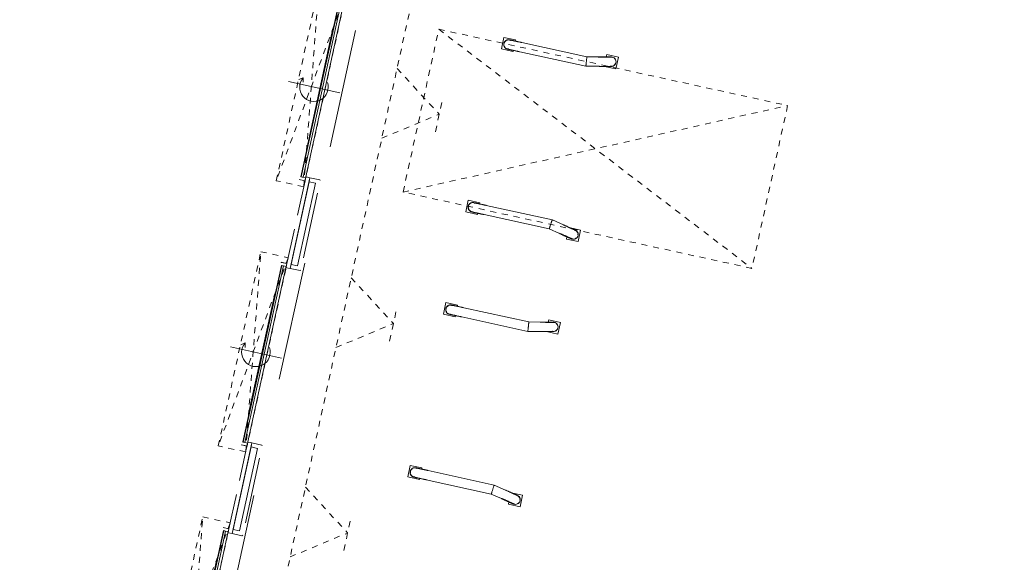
# Model space of a CAD drawing. Header units: metres. Extents: x 233012 to 233264, y 553571 to 554014.
# Tile 49 of 256: x 233173 to 233190, y 553744 to 553753. Entities that reach past the tile are written whole.
import ezdxf

# ---------------------------------------------------------------- set-up
doc = ezdxf.new("R2010")
doc.units = ezdxf.units.M
for name, pattern in [('Dash', [0.00635, 0.003175, -0.003175]), ('Hidden 2x', [0.0036, 0.0024, -0.0012]), ('NLCS-HIDDEN', [4, 2, -2])]:
    doc.linetypes.add(name, pattern=pattern)
for name, color, linetype, lineweight in [('A-N---NPP', 251, 'NLCS-HIDDEN', 9), ('A-NL$1_poort', 252, 'Continuous', 5), ('A-NL$1B_3D-modellen_algemeen', 252, 'Continuous', 5), ('A-NL$1B_3D-modellen_algemeen-drsn', 252, 'Continuous', 5), ('A-NL30_deursparing', 252, 'Continuous', 5)]:
    doc.layers.add(name, color=color, linetype=linetype, lineweight=lineweight)

# ---------------------------------------------------------------- blocks, each defined once
blk = doc.blocks.new('NLRS_31_DO_WB_overheaddeur OH1042P 1 raam_Assa Abloy_mie - overheaddeur OH1042P_Assa Abloy_bxh3000x3200-V86-01_Situatie')
at = {"layer": 'A-NL$1_poort', "linetype": 'Dash'}
for p, q in [((1.67, -0.125), (-1.67, -0.597)), ((-1.67, -0.125), (1.67, -0.597)), ((-1.67, -0.597), (-1.67, -0.125)), ((-1.67, -0.125), (1.67, -0.125)), ((1.67, -0.125), (1.67, -0.597)), ((1.67, -0.597), (-1.67, -0.597))]:
    blk.add_line(p, q, dxfattribs=at)
at = {"layer": 'A-NL$1B_3D-modellen_algemeen'}
for p, q in [((-1.5, -0.125), (-1.57, -0.125)), ((-1.57, -0.125), (-1.57, -0.225)), ((-1.568, -0.225), (-1.568, -0.127)), ((-1.568, -0.127), (-1.5, -0.127)), ((-1.518, -0.13), (-1.518, -0.127)), ((-1.518, -0.171), (-1.518, -0.13)), ((-1.5, -0.127), (-1.5, -0.125)), ((1.5, -0.127), (-1.5, -0.127)), ((1.57, -0.125), (1.5, -0.125)), ((1.5, -0.125), (1.5, -0.127)), ((1.5, -0.127), (1.568, -0.127)), ((1.518, -0.127), (1.518, -0.13)), ((1.518, -0.13), (1.518, -0.171)), ((1.568, -0.127), (1.568, -0.225)), ((1.57, -0.225), (1.57, -0.125)), ((-1.57, -0.225), (-1.568, -0.225)), ((-1.518, -0.183), (-1.518, -0.171)), ((-1.518, -0.171), (1.518, -0.171)), ((-1.518, -0.201), (-1.518, -0.183)), ((-1.518, -0.201), (1.518, -0.201)), ((-1.029, -0.215), (1.031, -0.215)), ((1.518, -0.171), (1.518, -0.183)), ((1.518, -0.183), (1.518, -0.201)), ((1.568, -0.225), (1.57, -0.225))]:
    blk.add_line(p, q, dxfattribs=at)
at = {"layer": 'A-NL30_deursparing'}
for p, q in [((0, 0.127), (0, -0.753)), ((-1.518, -0.201), (-1.518, -0.208)), ((1.518, -0.208), (-1.518, -0.208)), ((-1.518, -0.208), (-1.518, -0.209)), ((-1.518, -0.208), (1.518, -0.208)), ((-1.518, -0.209), (1.518, -0.209)), ((-0.195, -0.209), (-0.305, -0.209)), ((-0.305, -0.209), (-0.195, -0.209)), ((-0.195, -0.209), (-0.295, -0.209)), ((-0.295, -0.209), (-0.195, -0.209)), ((0.195, -0.209), (-0.195, -0.209)), ((0.195, -0.209), (0.295, -0.209)), ((0.295, -0.209), (0.195, -0.209)), ((0.195, -0.209), (0.305, -0.209)), ((0.305, -0.209), (0.195, -0.209)), ((1.518, -0.208), (1.518, -0.201)), ((1.518, -0.209), (1.518, -0.208)), ((-0.117, -0.525), (-0.043, -0.512)), ((-0.117, -0.525), (-0.071, -0.59))]:
    blk.add_line(p, q, dxfattribs=at)
blk.add_arc((0, -0.315), 0.24, 240.8736, 121.6175, dxfattribs=at)
blk = doc.blocks.new('NLRS_90_GM_LB_wieldwinger paar_gen_mie - wieldwinger paar_gen-V99-01_Situatie')
at = {"layer": 'A-NL$1B_3D-modellen_algemeen'}
for p, q in [((233180.349, 553748.347), (233180.306, 553748.152)), ((233180.544, 553748.305), (233180.349, 553748.347)), ((233180.442, 553748.306), (233180.442, 553748.306)), ((233180.54, 553748.284), (233180.544, 553748.305)), ((233180.545, 553748.305), (233180.54, 553748.284)), ((233180.544, 553748.305), (233180.545, 553748.305)), ((233181.744, 553748.021), (233180.649, 553748.261)), ((233180.306, 553748.152), (233180.502, 553748.109)), ((233180.408, 553748.151), (233180.408, 553748.151)), ((233180.502, 553748.109), (233180.506, 553748.13)), ((233180.506, 553748.13), (233180.502, 553748.109)), ((233180.502, 553748.109), (233180.502, 553748.109)), ((233180.615, 553748.105), (233181.726, 553747.862)), ((233181.933, 553748.02), (233181.744, 553748.021)), ((233182.077, 553748.057), (233182.068, 553748.018)), ((233182.272, 553748.015), (233182.077, 553748.057)), ((233182.229, 553747.819), (233182.272, 553748.015)), ((233182.272, 553748.015), (233182.229, 553747.819)), ((233182.272, 553748.015), (233182.272, 553748.015)), ((233181.726, 553747.862), (233181.932, 553747.861)), ((233182.039, 553747.861), (233182.229, 553747.819)), ((233182.229, 553747.819), (233182.229, 553747.819)), ((233179.751, 553745.612), (233179.708, 553745.417)), ((233179.946, 553745.569), (233179.751, 553745.612)), ((233179.708, 553745.417), (233179.903, 553745.374)), ((233179.844, 553745.571), (233179.844, 553745.571)), ((233179.941, 553745.549), (233179.946, 553745.569)), ((233179.946, 553745.569), (233179.942, 553745.549)), ((233179.946, 553745.569), (233179.946, 553745.569)), ((233181.162, 553745.282), (233180.051, 553745.525)), ((233179.81, 553745.415), (233179.81, 553745.415)), ((233179.903, 553745.374), (233179.907, 553745.391)), ((233179.907, 553745.391), (233179.903, 553745.374)), ((233179.903, 553745.374), (233179.903, 553745.374)), ((233180.017, 553745.37), (233181.111, 553745.131)), ((233181.349, 553745.197), (233181.162, 553745.282)), ((233181.111, 553745.131), (233181.284, 553745.053)), ((233181.637, 553745.111), (233181.447, 553745.153)), ((233181.594, 553744.916), (233181.637, 553745.111)), ((233181.637, 553745.111), (233181.594, 553744.916)), ((233181.637, 553745.111), (233181.637, 553745.111)), ((233181.407, 553744.998), (233181.399, 553744.959)), ((233181.399, 553744.959), (233181.594, 553744.916)), ((233181.594, 553744.916), (233181.594, 553744.916))]:
    blk.add_line(p, q, dxfattribs=at)
at = {"layer": 'A-NL$1B_3D-modellen_algemeen', "flags": 128}
for points in [[(233180.408, 553748.151), (233180.405, 553748.151), (233180.402, 553748.152), (233180.399, 553748.153), (233180.396, 553748.154), (233180.393, 553748.156), (233180.39, 553748.157), (233180.388, 553748.158), (233180.385, 553748.16), (233180.382, 553748.162), (233180.379, 553748.163), (233180.377, 553748.165), (233180.374, 553748.167), (233180.372, 553748.169), (233180.37, 553748.172), (233180.367, 553748.174), (233180.365, 553748.176), (233180.363, 553748.179), (233180.361, 553748.181), (233180.36, 553748.184), (233180.358, 553748.186), (233180.356, 553748.189), (233180.355, 553748.192), (233180.353, 553748.195), (233180.352, 553748.198), (233180.351, 553748.201), (233180.35, 553748.204), (233180.349, 553748.207), (233180.348, 553748.21), (233180.347, 553748.213), (233180.347, 553748.216), (233180.346, 553748.219), (233180.346, 553748.222), (233180.346, 553748.226), (233180.346, 553748.229), (233180.346, 553748.232), (233180.346, 553748.235), (233180.346, 553748.238), (233180.347, 553748.241), (233180.347, 553748.245), (233180.348, 553748.245)], [(233180.348, 553748.245), (233180.348, 553748.248), (233180.349, 553748.252), (233180.35, 553748.255), (233180.351, 553748.258), (233180.353, 553748.26), (233180.354, 553748.263), (233180.355, 553748.266), (233180.357, 553748.269), (233180.359, 553748.272), (233180.36, 553748.274), (233180.362, 553748.277), (233180.364, 553748.279), (233180.366, 553748.282), (233180.369, 553748.284), (233180.371, 553748.286), (233180.373, 553748.288), (233180.376, 553748.29), (233180.378, 553748.292), (233180.381, 553748.294), (233180.383, 553748.296), (233180.386, 553748.298), (233180.389, 553748.299), (233180.392, 553748.3), (233180.395, 553748.302), (233180.398, 553748.303), (233180.401, 553748.304), (233180.404, 553748.305), (233180.407, 553748.306), (233180.41, 553748.306), (233180.413, 553748.307), (233180.416, 553748.307), (233180.419, 553748.308), (233180.423, 553748.308), (233180.426, 553748.308), (233180.429, 553748.308), (233180.432, 553748.308), (233180.435, 553748.307), (233180.438, 553748.307), (233180.441, 553748.306), (233180.442, 553748.306)], [(233180.649, 553748.261), (233180.641, 553748.263), (233180.632, 553748.264), (233180.624, 553748.266), (233180.616, 553748.268), (233180.607, 553748.27), (233180.599, 553748.272), (233180.591, 553748.273), (233180.583, 553748.275), (233180.575, 553748.277), (233180.567, 553748.279), (233180.56, 553748.28), (233180.552, 553748.282), (233180.545, 553748.284), (233180.538, 553748.285), (233180.531, 553748.287), (233180.524, 553748.288), (233180.517, 553748.29), (233180.511, 553748.291), (233180.505, 553748.292), (233180.499, 553748.294), (233180.493, 553748.295), (233180.488, 553748.296), (233180.483, 553748.297), (233180.478, 553748.298), (233180.474, 553748.299), (233180.469, 553748.3), (233180.465, 553748.301), (233180.462, 553748.302), (233180.458, 553748.303), (233180.455, 553748.303), (233180.452, 553748.304), (233180.45, 553748.304), (233180.448, 553748.305), (233180.446, 553748.305), (233180.445, 553748.306), (233180.444, 553748.306), (233180.442, 553748.306)], [(233180.459, 553748.296), (233180.457, 553748.297), (233180.454, 553748.298), (233180.451, 553748.299), (233180.448, 553748.3), (233180.445, 553748.301), (233180.442, 553748.302)], [(233180.408, 553748.151), (233180.41, 553748.15), (233180.411, 553748.15), (233180.413, 553748.15), (233180.414, 553748.149), (233180.417, 553748.149), (233180.419, 553748.148), (233180.422, 553748.148), (233180.425, 553748.147), (233180.428, 553748.146), (233180.432, 553748.145), (233180.436, 553748.145), (233180.441, 553748.144), (233180.445, 553748.143), (233180.45, 553748.142), (233180.455, 553748.14), (233180.461, 553748.139), (233180.466, 553748.138), (233180.472, 553748.137), (233180.479, 553748.135), (233180.485, 553748.134), (233180.492, 553748.133), (233180.498, 553748.131), (233180.505, 553748.129), (233180.513, 553748.128), (233180.52, 553748.126), (233180.527, 553748.125), (233180.535, 553748.123), (233180.543, 553748.121), (233180.551, 553748.12), (233180.559, 553748.118), (233180.567, 553748.116), (233180.575, 553748.114), (233180.583, 553748.112), (233180.592, 553748.111), (233180.6, 553748.109), (233180.609, 553748.107), (233180.615, 553748.105)], [(233180.409, 553748.155), (233180.412, 553748.154), (233180.415, 553748.154), (233180.418, 553748.153), (233180.421, 553748.153), (233180.424, 553748.153), (233180.427, 553748.153)], [(233182.17, 553748.016), (233182.159, 553748.018), (233182.156, 553748.018), (233182.154, 553748.018), (233182.152, 553748.018), (233182.15, 553748.018), (233182.147, 553748.018), (233182.145, 553748.018), (233182.142, 553748.018), (233182.139, 553748.018), (233182.135, 553748.018), (233182.132, 553748.018), (233182.128, 553748.018), (233182.123, 553748.018), (233182.119, 553748.019), (233182.114, 553748.019), (233182.109, 553748.019), (233182.103, 553748.019), (233182.097, 553748.019), (233182.091, 553748.019), (233182.085, 553748.019), (233182.079, 553748.019), (233182.072, 553748.019), (233182.065, 553748.019), (233182.058, 553748.019), (233182.051, 553748.019), (233182.043, 553748.019), (233182.036, 553748.019), (233182.028, 553748.019), (233182.02, 553748.019), (233182.012, 553748.02), (233182.004, 553748.02), (233181.995, 553748.02), (233181.987, 553748.02), (233181.979, 553748.02), (233181.97, 553748.02), (233181.962, 553748.02), (233181.953, 553748.02), (233181.944, 553748.02), (233181.936, 553748.02), (233181.933, 553748.02)], [(233182.169, 553748.012), (233182.158, 553748.014), (233182.156, 553748.014), (233182.154, 553748.014), (233182.152, 553748.014), (233182.15, 553748.014), (233182.147, 553748.014), (233182.145, 553748.014), (233182.142, 553748.014), (233182.139, 553748.014), (233182.135, 553748.014), (233182.132, 553748.014), (233182.128, 553748.014), (233182.123, 553748.014), (233182.119, 553748.015), (233182.114, 553748.015), (233182.109, 553748.015), (233182.103, 553748.015), (233182.097, 553748.015), (233182.091, 553748.015), (233182.085, 553748.015), (233182.079, 553748.015), (233182.072, 553748.015), (233182.065, 553748.015), (233182.058, 553748.015), (233182.051, 553748.015), (233182.043, 553748.015), (233182.036, 553748.015), (233182.028, 553748.015), (233182.02, 553748.015), (233182.012, 553748.016), (233182.004, 553748.016), (233181.995, 553748.016), (233181.987, 553748.016), (233181.979, 553748.016), (233181.97, 553748.016), (233181.961, 553748.016), (233181.953, 553748.016), (233181.944, 553748.016), (233181.936, 553748.016), (233181.933, 553748.016)], [(233182.148, 553747.859), (233182.147, 553747.859), (233182.145, 553747.859), (233182.143, 553747.859), (233182.141, 553747.859), (233182.138, 553747.859), (233182.135, 553747.859), (233182.132, 553747.859), (233182.128, 553747.859), (233182.124, 553747.859), (233182.12, 553747.86), (233182.115, 553747.86), (233182.11, 553747.86), (233182.105, 553747.86), (233182.099, 553747.86), (233182.093, 553747.86), (233182.087, 553747.86), (233182.081, 553747.86), (233182.075, 553747.86), (233182.068, 553747.86), (233182.061, 553747.86), (233182.054, 553747.86), (233182.047, 553747.86), (233182.039, 553747.86), (233182.031, 553747.86), (233182.024, 553747.86), (233182.016, 553747.86), (233182.008, 553747.861), (233181.999, 553747.861), (233181.991, 553747.861), (233181.983, 553747.861), (233181.974, 553747.861), (233181.966, 553747.861), (233181.957, 553747.861), (233181.948, 553747.861), (233181.94, 553747.861), (233181.932, 553747.861)], [(233182.137, 553747.865), (233182.147, 553747.863), (233182.148, 553747.863)], [(233179.81, 553745.415), (233179.807, 553745.416), (233179.804, 553745.417), (233179.801, 553745.418), (233179.798, 553745.419), (233179.795, 553745.42), (233179.792, 553745.422), (233179.789, 553745.423), (233179.786, 553745.425), (233179.784, 553745.426), (233179.781, 553745.428), (233179.778, 553745.43), (233179.776, 553745.432), (233179.773, 553745.434), (233179.771, 553745.436), (233179.769, 553745.439), (233179.767, 553745.441), (233179.765, 553745.443), (233179.763, 553745.446), (233179.761, 553745.449), (233179.759, 553745.451), (233179.758, 553745.454), (233179.756, 553745.457), (233179.755, 553745.46), (233179.753, 553745.462), (233179.752, 553745.465), (233179.751, 553745.468), (233179.75, 553745.471), (233179.749, 553745.475), (233179.749, 553745.478), (233179.748, 553745.481), (233179.748, 553745.484), (233179.748, 553745.487), (233179.747, 553745.49), (233179.747, 553745.493), (233179.747, 553745.497), (233179.748, 553745.5), (233179.748, 553745.503), (233179.748, 553745.506), (233179.749, 553745.509), (233179.749, 553745.51)], [(233179.749, 553745.51), (233179.75, 553745.513), (233179.751, 553745.516), (233179.752, 553745.519), (233179.753, 553745.522), (233179.754, 553745.525), (233179.755, 553745.528), (233179.757, 553745.531), (233179.758, 553745.534), (233179.76, 553745.536), (233179.762, 553745.539), (233179.764, 553745.542), (233179.766, 553745.544), (233179.768, 553745.546), (233179.77, 553745.549), (233179.772, 553745.551), (233179.775, 553745.553), (233179.777, 553745.555), (233179.78, 553745.557), (233179.782, 553745.559), (233179.785, 553745.561), (233179.788, 553745.562), (233179.79, 553745.564), (233179.793, 553745.565), (233179.796, 553745.566), (233179.799, 553745.568), (233179.802, 553745.569), (233179.805, 553745.57), (233179.808, 553745.57), (233179.811, 553745.571), (233179.814, 553745.572), (233179.818, 553745.572), (233179.821, 553745.572), (233179.824, 553745.573), (233179.827, 553745.573), (233179.83, 553745.573), (233179.834, 553745.572), (233179.837, 553745.572), (233179.84, 553745.572), (233179.843, 553745.571), (233179.844, 553745.571)], [(233179.811, 553745.419), (233179.814, 553745.419), (233179.817, 553745.418), (233179.82, 553745.418), (233179.823, 553745.418), (233179.826, 553745.418), (233179.829, 553745.418)], [(233180.051, 553745.525), (233180.042, 553745.527), (233180.034, 553745.529), (233180.025, 553745.531), (233180.017, 553745.533), (233180.009, 553745.535), (233180.001, 553745.536), (233179.992, 553745.538), (233179.984, 553745.54), (233179.977, 553745.542), (233179.969, 553745.543), (233179.961, 553745.545), (233179.954, 553745.547), (233179.946, 553745.548), (233179.939, 553745.55), (233179.932, 553745.551), (233179.925, 553745.553), (233179.919, 553745.554), (233179.913, 553745.556), (233179.906, 553745.557), (233179.901, 553745.558), (233179.895, 553745.56), (233179.889, 553745.561), (233179.884, 553745.562), (233179.88, 553745.563), (233179.875, 553745.564), (233179.871, 553745.565), (233179.867, 553745.566), (233179.863, 553745.567), (233179.86, 553745.567), (233179.857, 553745.568), (233179.854, 553745.569), (233179.851, 553745.569), (233179.849, 553745.57), (233179.848, 553745.57), (233179.846, 553745.57), (233179.845, 553745.57), (233179.844, 553745.571)], [(233179.861, 553745.561), (233179.858, 553745.562), (233179.855, 553745.563), (233179.852, 553745.564), (233179.85, 553745.565), (233179.847, 553745.566), (233179.844, 553745.567)], [(233179.81, 553745.415), (233179.811, 553745.415), (233179.812, 553745.415), (233179.814, 553745.415), (233179.816, 553745.414), (233179.818, 553745.414), (233179.82, 553745.413), (233179.823, 553745.412), (233179.826, 553745.412), (233179.83, 553745.411), (233179.834, 553745.41), (233179.838, 553745.409), (233179.842, 553745.408), (233179.847, 553745.407), (233179.852, 553745.406), (233179.857, 553745.405), (233179.862, 553745.404), (233179.868, 553745.403), (233179.874, 553745.401), (233179.88, 553745.4), (233179.886, 553745.399), (233179.893, 553745.397), (233179.9, 553745.396), (233179.907, 553745.394), (233179.914, 553745.393), (233179.921, 553745.391), (233179.929, 553745.389), (233179.937, 553745.388), (233179.944, 553745.386), (233179.952, 553745.384), (233179.96, 553745.382), (233179.968, 553745.381), (233179.977, 553745.379), (233179.985, 553745.377), (233179.993, 553745.375), (233180.002, 553745.373), (233180.01, 553745.372), (233180.017, 553745.37)], [(233181.546, 553745.109), (233181.545, 553745.11), (233181.544, 553745.11), (233181.542, 553745.111), (233181.54, 553745.112), (233181.537, 553745.113), (233181.534, 553745.114), (233181.531, 553745.116), (233181.528, 553745.117), (233181.524, 553745.119), (233181.52, 553745.121), (233181.516, 553745.123), (233181.511, 553745.125), (233181.507, 553745.127), (233181.502, 553745.129), (233181.496, 553745.131), (233181.491, 553745.134), (233181.485, 553745.136), (233181.479, 553745.139), (233181.473, 553745.142), (233181.467, 553745.145), (233181.46, 553745.147), (233181.454, 553745.15), (233181.447, 553745.154), (233181.44, 553745.157), (233181.433, 553745.16), (233181.425, 553745.163), (233181.418, 553745.166), (233181.41, 553745.17), (233181.403, 553745.173), (233181.395, 553745.177), (233181.388, 553745.18), (233181.38, 553745.184), (233181.372, 553745.187), (233181.364, 553745.191), (233181.356, 553745.194), (233181.349, 553745.197)], [(233181.534, 553745.109), (233181.544, 553745.106), (233181.545, 553745.105)], [(233181.501, 553744.957), (233181.49, 553744.961), (233181.487, 553744.962), (233181.485, 553744.962), (233181.483, 553744.963), (233181.481, 553744.964), (233181.479, 553744.965), (233181.477, 553744.966), (233181.474, 553744.967), (233181.472, 553744.968), (233181.468, 553744.97), (233181.465, 553744.971), (233181.461, 553744.973), (233181.457, 553744.975), (233181.453, 553744.976), (233181.449, 553744.978), (233181.444, 553744.981), (233181.439, 553744.983), (233181.434, 553744.985), (233181.428, 553744.988), (233181.422, 553744.99), (233181.417, 553744.993), (233181.41, 553744.996), (233181.404, 553744.998), (233181.398, 553745.001), (233181.391, 553745.004), (233181.384, 553745.007), (233181.377, 553745.01), (233181.37, 553745.014), (233181.363, 553745.017), (233181.356, 553745.02), (233181.348, 553745.024), (233181.341, 553745.027), (233181.333, 553745.03), (233181.325, 553745.034), (233181.317, 553745.037), (233181.31, 553745.041), (233181.302, 553745.044), (233181.294, 553745.048), (233181.286, 553745.052), (233181.284, 553745.053)], [(233181.502, 553744.961), (233181.491, 553744.964), (233181.488, 553744.965), (233181.487, 553744.966), (233181.485, 553744.967), (233181.483, 553744.968), (233181.481, 553744.969), (233181.479, 553744.97), (233181.476, 553744.971), (233181.473, 553744.972), (233181.47, 553744.973), (233181.467, 553744.975), (233181.463, 553744.977), (233181.459, 553744.978), (233181.455, 553744.98), (233181.45, 553744.982), (233181.445, 553744.984), (233181.44, 553744.986), (233181.435, 553744.989), (233181.43, 553744.991), (233181.424, 553744.994), (233181.418, 553744.996), (233181.412, 553744.999), (233181.406, 553745.002), (233181.399, 553745.005), (233181.393, 553745.008), (233181.386, 553745.011), (233181.379, 553745.014), (233181.372, 553745.017), (233181.365, 553745.021), (233181.357, 553745.024), (233181.35, 553745.027), (233181.342, 553745.031), (233181.335, 553745.034), (233181.327, 553745.038), (233181.319, 553745.041), (233181.311, 553745.045), (233181.303, 553745.048), (233181.296, 553745.052), (233181.288, 553745.055), (233181.286, 553745.056)]]:
    blk.add_lwpolyline(points, dxfattribs=at)
at = {"layer": 'A-NL$1B_3D-modellen_algemeen'}
for centre, major_axis, start_param, end_param in [((233180.425, 553748.228), (0.017, 0.0777), 1.570798, 3.403393), ((233180.425, 553748.228), (0.017, 0.0777), 6.030654, 7.853982), ((233180.425, 553748.228), (0.0161, 0.0738), 1.570799, 1.832598), ((233180.425, 553748.228), (0.0161, 0.0738), 1.308998, 1.570797), ((233180.425, 553748.228), (0.0161, 0.0738), 0.785397, 1.134944), ((233180.425, 553748.228), (0.0161, 0.0738), 6.053213, 6.92624), ((233180.425, 553748.228), (0.0161, 0.0738), 2.094392, 2.356191), ((233180.425, 553748.228), (0.0161, 0.0738), 3.23943, 3.34011), ((233182.153, 553747.938), (0.017, 0.0777), 3.089233, 4.921828), ((233182.153, 553747.938), (0.017, 0.0777), 4.921832, 6.754427), ((233182.153, 553747.938), (0.0161, 0.0738), 6.230827, 6.403259), ((233182.153, 553747.938), (0.0161, 0.0738), 5.283174, 5.70723), ((233182.153, 553747.938), (0.0161, 0.0738), 4.451291, 4.570217), ((233182.153, 553747.938), (0.0161, 0.0738), 3.089227, 3.991757), ((233182.153, 553747.938), (0.0161, 0.0738), 4.136432, 4.278615), ((233179.827, 553745.493), (0.017, 0.0777), 1.570793, 3.394121), ((233179.827, 553745.493), (0.017, 0.0777), 6.021386, 7.853982), ((233179.827, 553745.493), (0.0161, 0.0738), 1.570799, 1.832598), ((233179.827, 553745.493), (0.0161, 0.0738), 1.308997, 1.570796), ((233179.827, 553745.493), (0.0161, 0.0738), 2.006648, 2.356195), ((233179.827, 553745.493), (0.0161, 0.0738), 2.498538, 3.371566), ((233179.827, 553745.493), (0.0161, 0.0738), 0.785397, 1.047197), ((233179.827, 553745.493), (0.0161, 0.0738), 6.084663, 6.185343), ((233181.518, 553745.035), (0.0161, 0.0738), 5.433015, 6.335544), ((233181.518, 553745.035), (0.017, 0.0777), 4.502952, 6.335548), ((233181.518, 553745.035), (0.017, 0.0777), 2.670354, 4.502949), ((233181.518, 553745.035), (0.0161, 0.0738), 3.021522, 3.193954), ((233181.518, 553745.035), (0.0161, 0.0738), 3.717547, 4.141604), ((233181.518, 553745.035), (0.0161, 0.0738), 5.146165, 5.288348), ((233181.518, 553745.035), (0.0161, 0.0738), 4.854558, 4.973484)]:
    blk.add_ellipse(centre, major_axis=major_axis, ratio=0.9998, start_param=start_param, end_param=end_param, dxfattribs=at)
for points, knots in [([(233181.744, 553748.021), (233181.744, 553748.021), (233181.743, 553748.019), (233181.742, 553748.011), (233181.74, 553747.999), (233181.738, 553747.982), (233181.736, 553747.963), (233181.734, 553747.942), (233181.731, 553747.921), (233181.729, 553747.902), (233181.728, 553747.885), (233181.727, 553747.872), (233181.726, 553747.864), (233181.726, 553747.862), (233181.726, 553747.862)], [0.0013236, 0.0013236, 0.0013236, 0.0013236, 0.0833333, 0.1666667, 0.25, 0.3333333, 0.4166667, 0.5, 0.5833333, 0.6666667, 0.75, 0.8333333, 0.9166667, 1, 1, 1, 1]), ([(233181.162, 553745.282), (233181.162, 553745.282), (233181.161, 553745.281), (233181.158, 553745.273), (233181.154, 553745.261), (233181.148, 553745.245), (233181.142, 553745.227), (233181.135, 553745.207), (233181.129, 553745.187), (233181.123, 553745.168), (233181.118, 553745.152), (233181.114, 553745.14), (233181.112, 553745.132), (233181.111, 553745.131), (233181.111, 553745.131)], [0, 0, 0, 0, 0.0833333, 0.1666667, 0.25, 0.3333333, 0.4166667, 0.5, 0.5833333, 0.6666667, 0.75, 0.8333333, 0.9166667, 0.9986764, 0.9986764, 0.9986764, 0.9986764])]:
    blk.add_open_spline(points, degree=3, knots=knots, dxfattribs=at)
blk = doc.blocks.new('NLRS_90_GM_LB_wieldwinger paar_gen_mie - wieldwinger paar_gen-V100-01_Situatie')
at = {"layer": 'A-NL$1B_3D-modellen_algemeen'}
for p, q in [((233181.324, 553752.802), (233181.281, 553752.607)), ((233181.519, 553752.759), (233181.324, 553752.802)), ((233181.417, 553752.761), (233181.417, 553752.761)), ((233181.515, 553752.739), (233181.519, 553752.759)), ((233181.519, 553752.759), (233181.515, 553752.739)), ((233181.519, 553752.759), (233181.519, 553752.759)), ((233182.719, 553752.476), (233181.624, 553752.715)), ((233181.281, 553752.607), (233181.476, 553752.564)), ((233181.383, 553752.605), (233181.383, 553752.605)), ((233181.476, 553752.564), (233181.481, 553752.584)), ((233181.477, 553752.564), (233181.476, 553752.564)), ((233181.481, 553752.584), (233181.477, 553752.564)), ((233181.59, 553752.56), (233182.701, 553752.317)), ((233182.908, 553752.475), (233182.719, 553752.476)), ((233183.051, 553752.512), (233183.043, 553752.472)), ((233183.247, 553752.469), (233183.051, 553752.512)), ((233183.204, 553752.274), (233183.247, 553752.469)), ((233183.247, 553752.469), (233183.204, 553752.274)), ((233183.247, 553752.469), (233183.247, 553752.469)), ((233182.701, 553752.317), (233182.907, 553752.316)), ((233183.014, 553752.315), (233183.204, 553752.274)), ((233183.204, 553752.274), (233183.204, 553752.274)), ((233180.725, 553750.067), (233180.683, 553749.871)), ((233180.921, 553750.024), (233180.725, 553750.067)), ((233180.819, 553750.025), (233180.819, 553750.025)), ((233180.916, 553750.004), (233180.921, 553750.024)), ((233180.921, 553750.024), (233180.916, 553750.003)), ((233180.921, 553750.024), (233180.921, 553750.024)), ((233182.137, 553749.737), (233181.025, 553749.98)), ((233180.683, 553749.871), (233180.878, 553749.829)), ((233180.785, 553749.87), (233180.785, 553749.87)), ((233180.878, 553749.829), (233180.882, 553749.849)), ((233180.883, 553749.849), (233180.878, 553749.829)), ((233180.878, 553749.829), (233180.878, 553749.829)), ((233180.991, 553749.825), (233182.086, 553749.585)), ((233182.324, 553749.652), (233182.137, 553749.737)), ((233182.086, 553749.585), (233182.259, 553749.507)), ((233182.611, 553749.566), (233182.422, 553749.608)), ((233182.569, 553749.371), (233182.611, 553749.566)), ((233182.612, 553749.566), (233182.569, 553749.371)), ((233182.611, 553749.566), (233182.612, 553749.566)), ((233182.382, 553749.453), (233182.373, 553749.413)), ((233182.373, 553749.413), (233182.569, 553749.371)), ((233182.569, 553749.371), (233182.569, 553749.371))]:
    blk.add_line(p, q, dxfattribs=at)
at = {"layer": 'A-NL$1B_3D-modellen_algemeen', "flags": 128}
for points in [[(233181.383, 553752.605), (233181.38, 553752.606), (233181.377, 553752.607), (233181.374, 553752.608), (233181.371, 553752.609), (233181.368, 553752.61), (233181.365, 553752.612), (233181.362, 553752.613), (233181.36, 553752.615), (233181.357, 553752.616), (233181.354, 553752.618), (233181.352, 553752.62), (233181.349, 553752.622), (233181.347, 553752.624), (233181.344, 553752.626), (233181.342, 553752.628), (233181.34, 553752.631), (233181.338, 553752.633), (233181.336, 553752.636), (233181.334, 553752.638), (233181.333, 553752.641), (233181.331, 553752.644), (233181.329, 553752.647), (233181.328, 553752.649), (233181.327, 553752.652), (233181.326, 553752.655), (233181.325, 553752.658), (233181.324, 553752.661), (233181.323, 553752.664), (233181.322, 553752.668), (233181.322, 553752.671), (233181.321, 553752.674), (233181.321, 553752.677), (233181.321, 553752.68), (233181.321, 553752.683), (233181.321, 553752.687), (233181.321, 553752.69), (233181.321, 553752.693), (233181.322, 553752.696), (233181.322, 553752.699), (233181.322, 553752.7)], [(233181.322, 553752.7), (233181.323, 553752.703), (233181.324, 553752.706), (233181.325, 553752.709), (233181.326, 553752.712), (233181.327, 553752.715), (233181.329, 553752.718), (233181.33, 553752.721), (233181.332, 553752.724), (233181.333, 553752.726), (233181.335, 553752.729), (233181.337, 553752.731), (233181.339, 553752.734), (233181.341, 553752.736), (233181.343, 553752.739), (233181.346, 553752.741), (233181.348, 553752.743), (233181.35, 553752.745), (233181.353, 553752.747), (233181.356, 553752.749), (233181.358, 553752.751), (233181.361, 553752.752), (233181.364, 553752.754), (233181.367, 553752.755), (233181.369, 553752.756), (233181.372, 553752.757), (233181.375, 553752.759), (233181.378, 553752.759), (233181.382, 553752.76), (233181.385, 553752.761), (233181.388, 553752.761), (233181.391, 553752.762), (233181.394, 553752.762), (233181.397, 553752.762), (233181.4, 553752.762), (233181.404, 553752.762), (233181.407, 553752.762), (233181.41, 553752.762), (233181.413, 553752.761), (233181.416, 553752.761), (233181.417, 553752.761)], [(233181.624, 553752.715), (233181.615, 553752.717), (233181.607, 553752.719), (233181.599, 553752.721), (233181.59, 553752.723), (233181.582, 553752.725), (233181.574, 553752.726), (233181.566, 553752.728), (233181.558, 553752.73), (233181.55, 553752.732), (233181.542, 553752.733), (233181.534, 553752.735), (233181.527, 553752.737), (233181.52, 553752.738), (233181.512, 553752.74), (233181.506, 553752.741), (233181.499, 553752.743), (233181.492, 553752.744), (233181.486, 553752.746), (233181.48, 553752.747), (233181.474, 553752.748), (233181.468, 553752.749), (233181.463, 553752.751), (233181.458, 553752.752), (233181.453, 553752.753), (233181.448, 553752.754), (233181.444, 553752.755), (233181.44, 553752.756), (233181.436, 553752.756), (233181.433, 553752.757), (233181.43, 553752.758), (233181.427, 553752.758), (233181.425, 553752.759), (233181.423, 553752.759), (233181.421, 553752.76), (233181.42, 553752.76), (233181.418, 553752.76), (233181.417, 553752.761)], [(233181.434, 553752.75), (233181.431, 553752.752), (233181.429, 553752.753), (233181.426, 553752.754), (233181.423, 553752.755), (233181.42, 553752.756), (233181.417, 553752.757)], [(233181.383, 553752.605), (233181.385, 553752.605), (233181.386, 553752.605), (233181.387, 553752.604), (233181.389, 553752.604), (233181.391, 553752.603), (233181.394, 553752.603), (233181.397, 553752.602), (233181.4, 553752.602), (233181.403, 553752.601), (233181.407, 553752.6), (233181.411, 553752.599), (233181.415, 553752.598), (233181.42, 553752.597), (233181.425, 553752.596), (233181.43, 553752.595), (233181.435, 553752.594), (233181.441, 553752.593), (233181.447, 553752.591), (233181.453, 553752.59), (233181.46, 553752.589), (233181.466, 553752.587), (233181.473, 553752.586), (233181.48, 553752.584), (233181.487, 553752.582), (233181.495, 553752.581), (233181.502, 553752.579), (233181.51, 553752.578), (233181.518, 553752.576), (233181.526, 553752.574), (233181.534, 553752.572), (233181.542, 553752.571), (233181.55, 553752.569), (233181.558, 553752.567), (233181.567, 553752.565), (233181.575, 553752.563), (233181.583, 553752.561), (233181.59, 553752.56)], [(233181.384, 553752.609), (233181.387, 553752.609), (233181.39, 553752.608), (233181.393, 553752.608), (233181.396, 553752.608), (233181.399, 553752.607), (233181.402, 553752.607)], [(233183.145, 553752.471), (233183.133, 553752.472), (233183.131, 553752.472), (233183.129, 553752.473), (233183.127, 553752.473), (233183.125, 553752.473), (233183.122, 553752.473), (233183.12, 553752.473), (233183.117, 553752.473), (233183.114, 553752.473), (233183.11, 553752.473), (233183.107, 553752.473), (233183.102, 553752.473), (233183.098, 553752.473), (233183.094, 553752.473), (233183.089, 553752.473), (233183.083, 553752.473), (233183.078, 553752.473), (233183.072, 553752.473), (233183.066, 553752.473), (233183.06, 553752.473), (233183.054, 553752.474), (233183.047, 553752.474), (233183.04, 553752.474), (233183.033, 553752.474), (233183.026, 553752.474), (233183.018, 553752.474), (233183.011, 553752.474), (233183.003, 553752.474), (233182.995, 553752.474), (233182.987, 553752.474), (233182.979, 553752.474), (233182.97, 553752.474), (233182.962, 553752.474), (233182.953, 553752.474), (233182.945, 553752.474), (233182.936, 553752.474), (233182.928, 553752.475), (233182.919, 553752.475), (233182.91, 553752.475), (233182.908, 553752.475)], [(233183.144, 553752.467), (233183.133, 553752.468), (233183.13, 553752.468), (233183.128, 553752.469), (233183.126, 553752.469), (233183.124, 553752.469), (233183.122, 553752.469), (233183.12, 553752.469), (233183.117, 553752.469), (233183.114, 553752.469), (233183.11, 553752.469), (233183.106, 553752.469), (233183.102, 553752.469), (233183.098, 553752.469), (233183.093, 553752.469), (233183.089, 553752.469), (233183.083, 553752.469), (233183.078, 553752.469), (233183.072, 553752.469), (233183.066, 553752.469), (233183.06, 553752.469), (233183.054, 553752.47), (233183.047, 553752.47), (233183.04, 553752.47), (233183.033, 553752.47), (233183.026, 553752.47), (233183.018, 553752.47), (233183.01, 553752.47), (233183.003, 553752.47), (233182.995, 553752.47), (233182.987, 553752.47), (233182.978, 553752.47), (233182.97, 553752.47), (233182.962, 553752.47), (233182.953, 553752.47), (233182.945, 553752.47), (233182.936, 553752.47), (233182.928, 553752.471), (233182.919, 553752.471), (233182.91, 553752.471), (233182.908, 553752.471)], [(233183.123, 553752.314), (233183.122, 553752.314), (233183.12, 553752.314), (233183.118, 553752.314), (233183.116, 553752.314), (233183.113, 553752.314), (233183.11, 553752.314), (233183.106, 553752.314), (233183.103, 553752.314), (233183.099, 553752.314), (233183.094, 553752.314), (233183.09, 553752.314), (233183.085, 553752.314), (233183.079, 553752.314), (233183.074, 553752.314), (233183.068, 553752.314), (233183.062, 553752.314), (233183.056, 553752.315), (233183.049, 553752.315), (233183.043, 553752.315), (233183.036, 553752.315), (233183.029, 553752.315), (233183.021, 553752.315), (233183.014, 553752.315), (233183.006, 553752.315), (233182.998, 553752.315), (233182.99, 553752.315), (233182.982, 553752.315), (233182.974, 553752.315), (233182.966, 553752.315), (233182.957, 553752.315), (233182.949, 553752.315), (233182.94, 553752.315), (233182.932, 553752.315), (233182.923, 553752.316), (233182.915, 553752.316), (233182.907, 553752.316)], [(233183.112, 553752.319), (233183.122, 553752.318), (233183.123, 553752.318)], [(233180.785, 553749.87), (233180.781, 553749.871), (233180.778, 553749.872), (233180.775, 553749.873), (233180.772, 553749.874), (233180.769, 553749.875), (233180.767, 553749.876), (233180.764, 553749.878), (233180.761, 553749.879), (233180.758, 553749.881), (233180.756, 553749.883), (233180.753, 553749.885), (233180.751, 553749.887), (233180.748, 553749.889), (233180.746, 553749.891), (233180.744, 553749.893), (233180.742, 553749.896), (233180.74, 553749.898), (233180.738, 553749.9), (233180.736, 553749.903), (233180.734, 553749.906), (233180.732, 553749.908), (233180.731, 553749.911), (233180.729, 553749.914), (233180.728, 553749.917), (233180.727, 553749.92), (233180.726, 553749.923), (233180.725, 553749.926), (233180.724, 553749.929), (233180.724, 553749.932), (233180.723, 553749.935), (233180.723, 553749.939), (233180.722, 553749.942), (233180.722, 553749.945), (233180.722, 553749.948), (233180.722, 553749.951), (233180.722, 553749.954), (233180.723, 553749.958), (233180.723, 553749.961), (233180.724, 553749.964), (233180.724, 553749.965)], [(233180.724, 553749.965), (233180.725, 553749.968), (233180.726, 553749.971), (233180.726, 553749.974), (233180.728, 553749.977), (233180.729, 553749.98), (233180.73, 553749.983), (233180.732, 553749.985), (233180.733, 553749.988), (233180.735, 553749.991), (233180.737, 553749.994), (233180.739, 553749.996), (233180.741, 553749.999), (233180.743, 553750.001), (233180.745, 553750.003), (233180.747, 553750.006), (233180.749, 553750.008), (233180.752, 553750.01), (233180.754, 553750.012), (233180.757, 553750.014), (233180.76, 553750.015), (233180.762, 553750.017), (233180.765, 553750.018), (233180.768, 553750.02), (233180.771, 553750.021), (233180.774, 553750.022), (233180.777, 553750.023), (233180.78, 553750.024), (233180.783, 553750.025), (233180.786, 553750.026), (233180.789, 553750.026), (233180.792, 553750.027), (233180.796, 553750.027), (233180.799, 553750.027), (233180.802, 553750.027), (233180.805, 553750.027), (233180.808, 553750.027), (233180.811, 553750.027), (233180.815, 553750.026), (233180.818, 553750.026), (233180.819, 553750.025)], [(233180.836, 553750.015), (233180.833, 553750.016), (233180.83, 553750.018), (233180.827, 553750.019), (233180.824, 553750.02), (233180.821, 553750.021), (233180.818, 553750.021)], [(233181.025, 553749.98), (233181.017, 553749.982), (233181.008, 553749.984), (233181, 553749.986), (233180.992, 553749.987), (233180.984, 553749.989), (233180.975, 553749.991), (233180.967, 553749.993), (233180.959, 553749.995), (233180.951, 553749.996), (233180.944, 553749.998), (233180.936, 553750), (233180.928, 553750.001), (233180.921, 553750.003), (233180.914, 553750.004), (233180.907, 553750.006), (233180.9, 553750.007), (233180.894, 553750.009), (233180.887, 553750.01), (233180.881, 553750.012), (233180.875, 553750.013), (233180.87, 553750.014), (233180.864, 553750.015), (233180.859, 553750.016), (233180.854, 553750.018), (233180.85, 553750.019), (233180.845, 553750.019), (233180.842, 553750.02), (233180.838, 553750.021), (233180.834, 553750.022), (233180.831, 553750.023), (233180.829, 553750.023), (233180.826, 553750.024), (233180.824, 553750.024), (233180.822, 553750.025), (233180.821, 553750.025), (233180.82, 553750.025), (233180.819, 553750.025)], [(233180.785, 553749.874), (233180.788, 553749.873), (233180.791, 553749.873), (233180.794, 553749.873), (233180.797, 553749.872), (233180.8, 553749.872), (233180.803, 553749.872)], [(233180.785, 553749.87), (233180.786, 553749.87), (233180.787, 553749.869), (233180.789, 553749.869), (233180.791, 553749.869), (233180.793, 553749.868), (233180.795, 553749.868), (233180.798, 553749.867), (233180.801, 553749.866), (233180.805, 553749.866), (233180.808, 553749.865), (233180.812, 553749.864), (233180.817, 553749.863), (233180.821, 553749.862), (233180.826, 553749.861), (233180.832, 553749.86), (233180.837, 553749.859), (233180.843, 553749.857), (233180.849, 553749.856), (233180.855, 553749.855), (233180.861, 553749.853), (233180.868, 553749.852), (233180.875, 553749.85), (233180.882, 553749.849), (233180.889, 553749.847), (233180.896, 553749.846), (233180.904, 553749.844), (233180.911, 553749.842), (233180.919, 553749.841), (233180.927, 553749.839), (233180.935, 553749.837), (233180.943, 553749.835), (233180.951, 553749.834), (233180.96, 553749.832), (233180.968, 553749.83), (233180.976, 553749.828), (233180.985, 553749.826), (233180.991, 553749.825)], [(233182.521, 553749.564), (233182.52, 553749.564), (233182.518, 553749.565), (233182.517, 553749.566), (233182.514, 553749.567), (233182.512, 553749.568), (233182.509, 553749.569), (233182.506, 553749.57), (233182.503, 553749.572), (233182.499, 553749.573), (233182.495, 553749.575), (233182.491, 553749.577), (233182.486, 553749.579), (233182.481, 553749.581), (233182.476, 553749.584), (233182.471, 553749.586), (233182.466, 553749.588), (233182.46, 553749.591), (233182.454, 553749.594), (233182.448, 553749.596), (233182.442, 553749.599), (233182.435, 553749.602), (233182.428, 553749.605), (233182.422, 553749.608), (233182.415, 553749.611), (233182.407, 553749.614), (233182.4, 553749.618), (233182.393, 553749.621), (233182.385, 553749.624), (233182.378, 553749.628), (233182.37, 553749.631), (233182.362, 553749.635), (233182.355, 553749.638), (233182.347, 553749.642), (233182.339, 553749.645), (233182.331, 553749.649), (233182.324, 553749.652)], [(233182.509, 553749.563), (233182.518, 553749.561), (233182.52, 553749.56)], [(233182.475, 553749.412), (233182.464, 553749.415), (233182.462, 553749.416), (233182.46, 553749.417), (233182.458, 553749.418), (233182.456, 553749.419), (233182.454, 553749.419), (233182.452, 553749.42), (233182.449, 553749.422), (233182.446, 553749.423), (233182.443, 553749.424), (233182.44, 553749.426), (233182.436, 553749.427), (233182.432, 553749.429), (233182.428, 553749.431), (233182.423, 553749.433), (233182.419, 553749.435), (233182.414, 553749.437), (233182.408, 553749.44), (233182.403, 553749.442), (233182.397, 553749.445), (233182.391, 553749.447), (233182.385, 553749.45), (233182.379, 553749.453), (233182.372, 553749.456), (233182.366, 553749.459), (233182.359, 553749.462), (233182.352, 553749.465), (233182.345, 553749.468), (233182.338, 553749.471), (233182.33, 553749.475), (233182.323, 553749.478), (233182.315, 553749.482), (233182.308, 553749.485), (233182.3, 553749.488), (233182.292, 553749.492), (233182.284, 553749.496), (233182.277, 553749.499), (233182.269, 553749.503), (233182.261, 553749.506), (233182.259, 553749.507)], [(233182.476, 553749.416), (233182.466, 553749.419), (233182.463, 553749.42), (233182.461, 553749.421), (233182.46, 553749.421), (233182.458, 553749.422), (233182.456, 553749.423), (233182.453, 553749.424), (233182.451, 553749.425), (233182.448, 553749.427), (233182.445, 553749.428), (233182.441, 553749.429), (233182.438, 553749.431), (233182.434, 553749.433), (233182.429, 553749.435), (233182.425, 553749.437), (233182.42, 553749.439), (233182.415, 553749.441), (233182.41, 553749.443), (233182.405, 553749.446), (233182.399, 553749.448), (233182.393, 553749.451), (233182.387, 553749.454), (233182.381, 553749.457), (233182.374, 553749.459), (233182.367, 553749.462), (233182.361, 553749.466), (233182.354, 553749.469), (233182.347, 553749.472), (233182.339, 553749.475), (233182.332, 553749.478), (233182.325, 553749.482), (233182.317, 553749.485), (233182.309, 553749.489), (233182.302, 553749.492), (233182.294, 553749.496), (233182.286, 553749.499), (233182.278, 553749.503), (233182.27, 553749.506), (233182.262, 553749.51), (233182.26, 553749.511)]]:
    blk.add_lwpolyline(points, dxfattribs=at)
at = {"layer": 'A-NL$1B_3D-modellen_algemeen'}
for centre, major_axis, start_param, end_param in [((233181.4, 553752.683), (0.017, 0.0777), 1.570796, 3.403392), ((233181.4, 553752.683), (0.017, 0.0777), 6.030654, 7.853982), ((233181.4, 553752.683), (0.0161, 0.0738), 1.5708, 1.832599), ((233181.4, 553752.683), (0.0161, 0.0738), 1.308999, 1.570798), ((233181.4, 553752.683), (0.0161, 0.0738), 1.047201, 1.134949), ((233181.4, 553752.683), (0.0161, 0.0738), 0.7854, 0.974092), ((233181.4, 553752.683), (0.0161, 0.0738), 6.053211, 6.926239), ((233181.4, 553752.683), (0.0161, 0.0738), 2.094395, 2.356195), ((233181.4, 553752.683), (0.0161, 0.0738), 3.23943, 3.34011), ((233183.128, 553752.393), (0.017, 0.0777), 3.089231, 4.921827), ((233183.128, 553752.393), (0.017, 0.0777), 4.921829, 6.754425), ((233183.128, 553752.393), (0.0161, 0.0738), 6.230826, 6.403258), ((233183.128, 553752.393), (0.0161, 0.0738), 5.283172, 5.707229), ((233183.128, 553752.393), (0.0161, 0.0738), 4.45129, 4.570216), ((233183.128, 553752.393), (0.0161, 0.0738), 3.089228, 3.991758), ((233183.128, 553752.393), (0.0161, 0.0738), 4.088164, 4.278615), ((233180.802, 553749.948), (0.017, 0.0777), 1.570795, 3.394123), ((233180.802, 553749.948), (0.017, 0.0777), 6.021385, 7.85398), ((233180.802, 553749.948), (0.0161, 0.0738), 1.570796, 1.832596), ((233180.802, 553749.948), (0.0161, 0.0738), 1.308997, 1.570796), ((233180.802, 553749.948), (0.0161, 0.0738), 2.006648, 2.356195), ((233180.802, 553749.948), (0.0161, 0.0738), 2.498539, 3.371567), ((233180.802, 553749.948), (0.0161, 0.0738), 0.785395, 1.047194), ((233180.802, 553749.948), (0.0161, 0.0738), 6.084662, 6.185342), ((233182.492, 553749.49), (0.017, 0.0777), 4.502953, 6.335549), ((233182.492, 553749.49), (0.0161, 0.0738), 5.433016, 6.335546), ((233182.492, 553749.49), (0.017, 0.0777), 2.670349, 4.502945), ((233182.492, 553749.49), (0.0161, 0.0738), 3.021518, 3.19395), ((233182.492, 553749.49), (0.0161, 0.0738), 3.71755, 4.141606), ((233182.492, 553749.49), (0.0161, 0.0738), 5.146167, 5.28835), ((233182.492, 553749.49), (0.0161, 0.0738), 4.854558, 4.973484)]:
    blk.add_ellipse(centre, major_axis=major_axis, ratio=0.9998, start_param=start_param, end_param=end_param, dxfattribs=at)
for points, knots in [([(233182.719, 553752.476), (233182.719, 553752.476), (233182.718, 553752.474), (233182.717, 553752.466), (233182.715, 553752.453), (233182.713, 553752.437), (233182.711, 553752.417), (233182.708, 553752.397), (233182.706, 553752.376), (233182.704, 553752.356), (233182.703, 553752.34), (233182.701, 553752.327), (233182.701, 553752.319), (233182.701, 553752.317), (233182.701, 553752.317)], [0.0013236, 0.0013236, 0.0013236, 0.0013236, 0.0833333, 0.1666667, 0.25, 0.3333333, 0.4166667, 0.5, 0.5833333, 0.6666667, 0.75, 0.8333333, 0.9166667, 1, 1, 1, 1]), ([(233182.137, 553749.737), (233182.136, 553749.737), (233182.136, 553749.735), (233182.133, 553749.728), (233182.128, 553749.716), (233182.123, 553749.7), (233182.116, 553749.681), (233182.11, 553749.661), (233182.103, 553749.642), (233182.097, 553749.623), (233182.092, 553749.607), (233182.089, 553749.595), (233182.086, 553749.587), (233182.086, 553749.585), (233182.086, 553749.585)], [0, 0, 0, 0, 0.0833333, 0.1666667, 0.25, 0.3333333, 0.4166667, 0.5, 0.5833333, 0.6666667, 0.75, 0.8333333, 0.9166667, 0.9986764, 0.9986764, 0.9986764, 0.9986764])]:
    blk.add_open_spline(points, degree=3, knots=knots, dxfattribs=at)

msp = doc.modelspace()

# ---------------------------------------------------------------- linework, layer by layer
at = {"layer": 'A-N---NPP', "linetype": 'Hidden 2x'}
for p, q in [((233164.273, 553682.57), (233181.824, 553762.772)), ((233179.63, 553750.204), (233180.229, 553752.939)), ((233180.229, 553752.939), (233186.09, 553751.657)), ((233180.229, 553752.939), (233185.491, 553748.921)), ((233179.528, 553752.28), (233180.237, 553751.511)), ((233180.173, 553751.218), (233180.301, 553751.804)), ((233179.63, 553750.204), (233186.09, 553751.657)), ((233186.09, 553751.657), (233185.491, 553748.921)), ((233179.271, 553751.108), (233180.237, 553751.511)), ((233185.491, 553748.921), (233179.63, 553750.204)), ((233178.758, 553748.763), (233179.467, 553747.994)), ((233179.403, 553747.701), (233179.531, 553748.287)), ((233178.502, 553747.591), (233179.467, 553747.994)), ((233177.989, 553745.247), (233178.698, 553744.477)), ((233178.634, 553744.184), (233178.762, 553744.77)), ((233177.732, 553744.074), (233178.698, 553744.477))]:
    msp.add_line(p, q, dxfattribs=at)
at = {"layer": 'A-N---NPP', "flags": 128}
msp.add_lwpolyline([(233208.526, 553888.618), (233228.609, 553980.395), (233099.954, 554008.548), (233025.404, 553667.867), (233154.055, 553639.689), (233189.361, 553801.036), (233206.475, 553797.378), (233225.622, 553884.877)], close=True, dxfattribs=at)
at = {"layer": 'A-NL$1B_3D-modellen_algemeen-drsn'}
for p, q in [((233177.732, 553748.92), (233178.065, 553750.444)), ((233177.982, 553750.391), (233177.856, 553749.814)), ((233178.007, 553750.457), (233177.995, 553750.449)), ((233178.065, 553750.444), (233178.007, 553750.457)), ((233178.065, 553750.444), (233178.05, 553750.376)), ((233178.231, 553750.408), (233178.065, 553750.444)), ((233178.239, 553750.396), (233178.231, 553750.408)), ((233178.05, 553750.376), (233177.747, 553748.989)), ((233177.854, 553748.965), (233178.158, 553750.352)), ((233178.158, 553750.352), (233178.05, 553750.376)), ((233177.956, 553749.101), (233178.193, 553750.186)), ((233177.804, 553749.58), (233177.678, 553749.004)), ((233177.665, 553748.945), (233177.673, 553748.933)), ((233177.673, 553748.933), (233177.732, 553748.92)), ((233177.747, 553748.989), (233177.732, 553748.92)), ((233177.732, 553748.92), (233177.898, 553748.884)), ((233177.854, 553748.965), (233177.747, 553748.989)), ((233177.898, 553748.884), (233177.91, 553748.891)), ((233176.757, 553744.466), (233177.09, 553745.99)), ((233177.075, 553745.921), (233176.772, 553744.534)), ((233177.007, 553745.936), (233176.881, 553745.36)), ((233177.032, 553746.002), (233177.02, 553745.995)), ((233177.09, 553745.99), (233177.032, 553746.002)), ((233177.09, 553745.99), (233177.075, 553745.921)), ((233177.183, 553745.898), (233177.075, 553745.921)), ((233177.256, 553745.953), (233177.09, 553745.99)), ((233177.264, 553745.941), (233177.256, 553745.953)), ((233177.183, 553745.898), (233176.879, 553744.51)), ((233176.981, 553744.647), (233177.218, 553745.731)), ((233176.83, 553745.125), (233176.704, 553744.549)), ((233176.691, 553744.49), (233176.698, 553744.478)), ((233176.698, 553744.478), (233176.757, 553744.466)), ((233176.772, 553744.534), (233176.757, 553744.466)), ((233176.757, 553744.466), (233176.923, 553744.429)), ((233176.772, 553744.534), (233176.879, 553744.51)), ((233176.923, 553744.429), (233176.935, 553744.437))]:
    msp.add_line(p, q, dxfattribs=at)

# ---------------------------------------------------------------- block references
at = {"layer": 'A-NL$1B_3D-modellen_algemeen'}
for name in ['NLRS_90_GM_LB_wieldwinger paar_gen_mie - wieldwinger paar_gen-V100-01_Situatie', 'NLRS_90_GM_LB_wieldwinger paar_gen_mie - wieldwinger paar_gen-V99-01_Situatie']:
    msp.add_blockref(name, (0, 0), dxfattribs=at)
at = {"layer": 'A-NL30_deursparing', "rotation": 257.6567290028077}
for p in [(233178.44, 553751.898), (233177.465, 553747.443), (233176.49, 553742.988)]:
    msp.add_blockref('NLRS_31_DO_WB_overheaddeur OH1042P 1 raam_Assa Abloy_mie - overheaddeur OH1042P_Assa Abloy_bxh3000x3200-V86-01_Situatie', p, dxfattribs=at)

doc.saveas('drawing.dxf')
